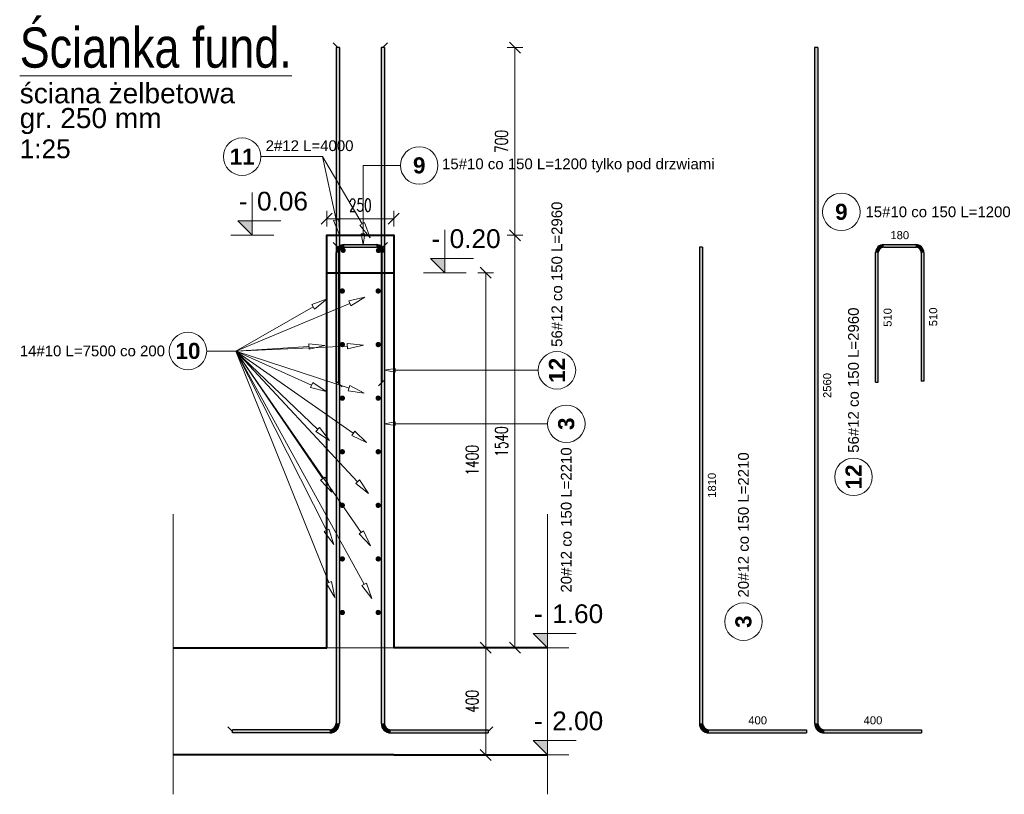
# Model space of a CAD drawing. Extents: x -1474 to 242612, y -5719 to 75879.
# Tile 9 of 12: x 112982 to 116657, y 1401 to 4293. Entities that reach past the tile are written whole.
import ezdxf
from ezdxf.enums import TextEntityAlignment as Align

# ---------------------------------------------------------------- set-up
doc = ezdxf.new("R2010")
doc.units = 0
doc.header["$LTSCALE"] = 8
doc.header["$MEASUREMENT"] = 0
doc.linetypes.add('HIDDEN', pattern=[0.375, 0.25, -0.125])
for name, color, linetype, lineweight in [('P-Linia1', 3, 'Continuous', 40), ('P-Opis', 1, 'Continuous', 18), ('P-Przerywana', 13, 'HIDDEN', 9), ('P-Wymiar', 254, 'Continuous', 9)]:
    doc.layers.add(name, color=color, linetype=linetype, lineweight=lineweight)
for name, color, linetype in [('RCAD_kształt pręta', 7, 'Continuous'), ('RCAD_opis kształtu pręta', 7, 'Continuous'), ('RCAD_opis rozkładu', 7, 'Continuous'), ('RCAD_pręt wyrzucony', 130, 'Continuous'), ('RCAD_pręty punktowe', 7, 'Continuous'), ('RCAD_symbole graficzne', 7, 'Continuous')]:
    doc.layers.add(name, color=color, linetype=linetype)
doc.styles.add('_Fd Opis', font='arial.ttf')
doc.styles.add('ROMANS', font='romans.shx', dxfattribs={"width": 0.7})
doc.styles.add('style1', font='arial.ttf')
doc.styles.add('style3', font='arialbd.ttf')
doc.dimstyles.new('A25', dxfattribs={"dimscale": 27, "dimtxt": 1.75, "dimasz": 0.06, "dimexe": 0, "dimexo": 0, "dimgap": 1, "dimtad": 1, "dimdec": 4, "dimrnd": 0.1, "dimdsep": 46, "dimtxsty": 'ROMANS', "dimblk": '[[[[[[[[', "dimcen": 2, "dimdle": 2, "dimse1": 1, "dimse2": 1, "dimclrd": 256, "dimclrt": 1, "dimadec": 0, "dimazin": 0, "dimtfac": 1, "dimtdec": 4, "dimtix": 1, "dimtmove": 2, "dimatfit": 3, "dimldrblk": '[[[[[[[[', "dimfxl": 0, "dimtvp": 0.6, "dimtolj": 1, "dimlwd": -1, "dimarcsym": 0})

# ---------------------------------------------------------------- blocks, each defined once
blk = doc.blocks.new('[[[[[[[[')
at = {"layer": 'P-Wymiar'}
for p, q in [((-12.7, -12.7), (12.7, 12.7)), ((0, 0), (-4.6, 0)), ((0, 18), (0, -18))]:
    blk.add_line(p, q, dxfattribs=at)
blk = doc.blocks.new('*D157')
at = {"layer": 'Defpoints', "color": 0, "transparency": 16777216}
for p in [(114377.9, 3488.3), (114830.3, 3488.3), (114377.9, 1948.3)]:
    blk.add_point(p, dxfattribs=at)
at = {"layer": 'P-Wymiar', "transparency": 16777216}
blk.add_line((114830.3, 1949.9), (114830.3, 3486.7), dxfattribs=at)
at = {"layer": 'P-Wymiar', "transparency": 16777216, "xscale": 1.62, "yscale": 1.62, "zscale": 1.62}
for p, rotation in [((114830.3, 3488.3), 90), ((114830.3, 1948.3), 270)]:
    blk.add_blockref('[[[[[[[[', p, dxfattribs=dict(at, rotation=rotation))
at = {"layer": 'P-Wymiar', "color": 1, "transparency": 16777216, "insert": (114779.6, 2718.3), "char_height": 47.25, "attachment_point": 5, "rotation": 90, "style": 'ROMANS'}
blk.add_mtext('\\A1;1540', dxfattribs=at)
blk = doc.blocks.new('*D158')
at = {"layer": 'Defpoints', "color": 0, "transparency": 16777216}
for p in [(114377.9, 3549.9), (114127.9, 3488.3), (114377.9, 3488.3)]:
    blk.add_point(p, dxfattribs=at)
at = {"layer": 'P-Wymiar', "transparency": 16777216}
blk.add_line((114129.5, 3549.9), (114376.3, 3549.9), dxfattribs=at)
at = {"layer": 'P-Wymiar', "transparency": 16777216, "xscale": 1.62, "yscale": 1.62, "zscale": 1.62, "rotation": 180}
blk.add_blockref('[[[[[[[[', (114127.9, 3549.9), dxfattribs=at)
at = {"layer": 'P-Wymiar', "transparency": 16777216, "xscale": 1.62, "yscale": 1.62, "zscale": 1.62}
blk.add_blockref('[[[[[[[[', (114377.9, 3549.9), dxfattribs=at)
at = {"layer": 'P-Wymiar', "color": 1, "transparency": 16777216, "insert": (114252.9, 3600.5), "char_height": 47.25, "attachment_point": 5, "style": 'ROMANS'}
blk.add_mtext('\\A1;250', dxfattribs=at)
blk = doc.blocks.new('*D179')
at = {"layer": 'Defpoints', "color": 0, "transparency": 16777216}
for p in [(114377.9, 3348.3), (114377.9, 1948.3), (114721.2, 1948.3)]:
    blk.add_point(p, dxfattribs=at)
at = {"layer": 'P-Wymiar', "transparency": 16777216}
blk.add_line((114721.2, 3346.7), (114721.2, 1949.9), dxfattribs=at)
at = {"layer": 'P-Wymiar', "transparency": 16777216, "xscale": 1.62, "yscale": 1.62, "zscale": 1.62}
for p, rotation in [((114721.2, 3348.3), 90), ((114721.2, 1948.3), 270)]:
    blk.add_blockref('[[[[[[[[', p, dxfattribs=dict(at, rotation=rotation))
at = {"layer": 'P-Wymiar', "color": 1, "transparency": 16777216, "insert": (114670.6, 2648.3), "char_height": 47.25, "attachment_point": 5, "rotation": 90, "style": 'ROMANS'}
blk.add_mtext('\\A1;1400', dxfattribs=at)
blk = doc.blocks.new('*D180')
at = {"layer": 'Defpoints', "color": 0, "transparency": 16777216}
for p in [(114774.4, 1948.3), (114721.2, 1548.3), (114760.5, 1548.3)]:
    blk.add_point(p, dxfattribs=at)
at = {"layer": 'P-Wymiar', "transparency": 16777216}
blk.add_line((114721.2, 1946.7), (114721.2, 1549.9), dxfattribs=at)
at = {"layer": 'P-Wymiar', "transparency": 16777216, "xscale": 1.62, "yscale": 1.62, "zscale": 1.62}
for p, rotation in [((114721.2, 1948.3), 90), ((114721.2, 1548.3), 270)]:
    blk.add_blockref('[[[[[[[[', p, dxfattribs=dict(at, rotation=rotation))
at = {"layer": 'P-Wymiar', "color": 1, "transparency": 16777216, "insert": (114670.6, 1748.3), "char_height": 47.25, "attachment_point": 5, "rotation": 90, "style": 'ROMANS'}
blk.add_mtext('\\A1;400', dxfattribs=at)
blk = doc.blocks.new('*D181')
at = {"layer": 'Defpoints', "color": 0, "transparency": 16777216}
for p in [(114330.9, 4188.3), (114830.3, 4188.3), (114377.9, 3488.3)]:
    blk.add_point(p, dxfattribs=at)
at = {"layer": 'P-Wymiar', "transparency": 16777216}
blk.add_line((114830.3, 3489.9), (114830.3, 4186.7), dxfattribs=at)
at = {"layer": 'P-Wymiar', "transparency": 16777216, "xscale": 1.62, "yscale": 1.62, "zscale": 1.62}
for p, rotation in [((114830.3, 4188.3), 90), ((114830.3, 3488.3), 270)]:
    blk.add_blockref('[[[[[[[[', p, dxfattribs=dict(at, rotation=rotation))
at = {"layer": 'P-Wymiar', "color": 1, "transparency": 16777216, "insert": (114779.6, 3838.3), "char_height": 47.25, "attachment_point": 5, "rotation": 90, "style": 'ROMANS'}
blk.add_mtext('\\A1;700', dxfattribs=at)

msp = doc.modelspace()

# ---------------------------------------------------------------- hatches: boundary and pattern name
h = msp.add_hatch(color=1)
edge = h.paths.add_edge_path(flags=0)
edge.add_arc((114185.88395, 3280.03119), 10, 0, 360, ccw=False)
h = msp.add_hatch(color=1)
edge = h.paths.add_edge_path(flags=0)
edge.add_arc((114319.88395, 3280.03119), 10, 0, 360, ccw=False)
h = msp.add_hatch(color=1)
edge = h.paths.add_edge_path(flags=0)
edge.add_arc((114185.88395, 3080.03119), 10, 0, 360, ccw=False)
h = msp.add_hatch(color=1)
edge = h.paths.add_edge_path(flags=0)
edge.add_arc((114319.88395, 3080.03119), 10, 0, 360, ccw=False)
h = msp.add_hatch(color=1)
edge = h.paths.add_edge_path(flags=0)
edge.add_arc((114185.88395, 2880.03119), 10, 0, 360, ccw=False)
h = msp.add_hatch(color=1)
edge = h.paths.add_edge_path(flags=0)
edge.add_arc((114319.88395, 2880.03119), 10, 0, 360, ccw=False)
h = msp.add_hatch(color=1)
edge = h.paths.add_edge_path(flags=0)
edge.add_arc((114185.88395, 2680.03119), 10, 0, 360, ccw=False)
h = msp.add_hatch(color=1)
edge = h.paths.add_edge_path(flags=0)
edge.add_arc((114319.88395, 2680.03119), 10, 0, 360, ccw=False)
h = msp.add_hatch(color=1)
edge = h.paths.add_edge_path(flags=0)
edge.add_arc((114185.88395, 2480.03119), 10, 0, 360, ccw=False)
h = msp.add_hatch(color=1)
edge = h.paths.add_edge_path(flags=0)
edge.add_arc((114319.88395, 2480.03119), 10, 0, 360, ccw=False)
h = msp.add_hatch(color=1)
edge = h.paths.add_edge_path(flags=0)
edge.add_arc((114185.88395, 2280.03119), 10, 0, 360, ccw=False)
h = msp.add_hatch(color=1)
edge = h.paths.add_edge_path(flags=0)
edge.add_arc((114319.88395, 2280.03119), 10, 0, 360, ccw=False)
h = msp.add_hatch(color=1)
edge = h.paths.add_edge_path(flags=0)
edge.add_arc((114185.88395, 2080.03119), 10, 0, 360, ccw=False)
h = msp.add_hatch(color=1)
edge = h.paths.add_edge_path(flags=0)
edge.add_arc((114319.88395, 2080.03119), 10, 0, 360, ccw=False)
at = {"layer": 'RCAD_kształt pręta'}
for points in [[(114162.88395, 4188.3024), (114174.88395, 4188.3024), (114174.88395, 1666.3024), (114162.88395, 1666.3024)], [(114330.88395, 4188.3024), (114342.88395, 4188.3024), (114342.88395, 1666.3024), (114330.88395, 1666.3024)], [(114162.88395, 3443.3024), (114174.88395, 3443.3024), (114174.88395, 1666.3024), (114162.88395, 1666.3024)], [(114172.88395, 2939.34576), (114162.88395, 2939.34576), (114162.88395, 3423.3024), (114172.88395, 3423.3024)], [(114192.88395, 3443.3024), (114192.88395, 3453.3024), (114312.88395, 3453.3024), (114312.88395, 3443.3024)], [(114330.88395, 3443.3024), (114342.88395, 3443.3024), (114342.88395, 1666.3024), (114330.88395, 1666.3024)], [(114332.88395, 3423.3024), (114342.88395, 3423.3024), (114342.88395, 2943.61856), (114332.88395, 2943.61856)], [(114138.88395, 1642.3024), (114138.88395, 1630.3024), (113775.49265, 1630.3024), (113775.49265, 1642.3024)], [(114138.88395, 1642.3024), (114138.88395, 1630.3024), (113775.49265, 1630.3024), (113775.49265, 1642.3024)], [(114366.88395, 1630.3024), (114366.88395, 1642.3024), (114730.27525, 1642.3024), (114730.27525, 1630.3024)], [(114366.88395, 1630.3024), (114366.88395, 1642.3024), (114730.27525, 1642.3024), (114730.27525, 1630.3024)]]:
    msp.add_hatch(color=4, dxfattribs=at).paths.add_polyline_path(points, flags=0)
h = msp.add_hatch(color=4, dxfattribs=at)
edge = h.paths.add_edge_path(flags=0)
edge.add_line((114192.88395, 3453.3024), (114192.88395, 3443.3024))
edge.add_arc((114192.88395, 3423.3024), 20, 90, 180)
edge.add_line((114172.88395, 3423.3024), (114162.88395, 3423.3024))
edge.add_arc((114192.88395, 3423.3024), 30, 450, 540, ccw=False)
h = msp.add_hatch(color=4, dxfattribs=at)
edge = h.paths.add_edge_path(flags=0)
edge.add_line((114342.88395, 3423.3024), (114332.88395, 3423.3024))
edge.add_arc((114312.88395, 3423.3024), 20, -0.00000001, 90)
edge.add_line((114312.88395, 3443.3024), (114312.88395, 3453.3024))
edge.add_arc((114312.88395, 3423.3024), 30, 359.99999999, 450, ccw=False)
h = msp.add_hatch(color=4, dxfattribs=at)
edge = h.paths.add_edge_path(flags=0)
edge.add_line((114138.88395, 1630.3024), (114138.88395, 1642.3024))
edge.add_arc((114138.88395, 1666.3024), 24, -90, -0.00000001)
edge.add_line((114162.88395, 1666.3024), (114174.88395, 1666.3024))
edge.add_arc((114138.88395, 1666.3024), 36, 270, 359.99999999, ccw=False)
h = msp.add_hatch(color=4, dxfattribs=at)
edge = h.paths.add_edge_path(flags=0)
edge.add_line((114138.88395, 1630.3024), (114138.88395, 1642.3024))
edge.add_arc((114138.88395, 1666.3024), 24, -90, -0.00000001)
edge.add_line((114162.88395, 1666.3024), (114174.88395, 1666.3024))
edge.add_arc((114138.88395, 1666.3024), 36, 270, 359.99999999, ccw=False)
h = msp.add_hatch(color=4, dxfattribs=at)
edge = h.paths.add_edge_path(flags=0)
edge.add_line((114330.88395, 1666.3024), (114342.88395, 1666.3024))
edge.add_arc((114366.88395, 1666.3024), 24, -179.99999999, -90)
edge.add_line((114366.88395, 1642.3024), (114366.88395, 1630.3024))
edge.add_arc((114366.88395, 1666.3024), 36, 180.00000001, 270, ccw=False)
h = msp.add_hatch(color=4, dxfattribs=at)
edge = h.paths.add_edge_path(flags=0)
edge.add_line((114330.88395, 1666.3024), (114342.88395, 1666.3024))
edge.add_arc((114366.88395, 1666.3024), 24, -179.99999999, -90)
edge.add_line((114366.88395, 1642.3024), (114366.88395, 1630.3024))
edge.add_arc((114366.88395, 1666.3024), 36, 180.00000001, 270, ccw=False)
at = {"layer": 'RCAD_pręt wyrzucony'}
for points in [[(115948.92489, 4188.3024), (115960.92489, 4188.3024), (115960.92489, 1666.3024), (115948.92489, 1666.3024)], [(115518.51799, 3443.3024), (115530.51799, 3443.3024), (115530.51799, 1666.3024), (115518.51799, 1666.3024)], [(116186.56935, 2939.34576), (116176.56935, 2939.34576), (116176.56935, 3423.3024), (116186.56935, 3423.3024)], [(116206.56935, 3443.3024), (116206.56935, 3453.3024), (116326.56935, 3453.3024), (116326.56935, 3443.3024)], [(116346.56935, 3423.3024), (116356.56935, 3423.3024), (116356.56935, 2943.61856), (116346.56935, 2943.61856)], [(115554.51799, 1630.3024), (115554.51799, 1642.3024), (115917.90929, 1642.3024), (115917.90929, 1630.3024)], [(115984.92489, 1630.3024), (115984.92489, 1642.3024), (116348.31619, 1642.3024), (116348.31619, 1630.3024)]]:
    msp.add_hatch(color=4, dxfattribs=at).paths.add_polyline_path(points, flags=0)
h = msp.add_hatch(color=4, dxfattribs=at)
edge = h.paths.add_edge_path(flags=0)
edge.add_line((116206.56935, 3453.3024), (116206.56935, 3443.3024))
edge.add_arc((116206.56935, 3423.3024), 20, 90, 180)
edge.add_line((116186.56935, 3423.3024), (116176.56935, 3423.3024))
edge.add_arc((116206.56935, 3423.3024), 30, 450, 540, ccw=False)
h = msp.add_hatch(color=4, dxfattribs=at)
edge = h.paths.add_edge_path(flags=0)
edge.add_line((116356.56935, 3423.3024), (116346.56935, 3423.3024))
edge.add_arc((116326.56935, 3423.3024), 20, -0.00000001, 90)
edge.add_line((116326.56935, 3443.3024), (116326.56935, 3453.3024))
edge.add_arc((116326.56935, 3423.3024), 30, 359.99999999, 450, ccw=False)
h = msp.add_hatch(color=4, dxfattribs=at)
edge = h.paths.add_edge_path(flags=0)
edge.add_line((115518.51799, 1666.3024), (115530.51799, 1666.3024))
edge.add_arc((115554.51799, 1666.3024), 24, -179.99999999, -90)
edge.add_line((115554.51799, 1642.3024), (115554.51799, 1630.3024))
edge.add_arc((115554.51799, 1666.3024), 36, 180.00000001, 270, ccw=False)
h = msp.add_hatch(color=4, dxfattribs=at)
edge = h.paths.add_edge_path(flags=0)
edge.add_line((115948.92489, 1666.3024), (115960.92489, 1666.3024))
edge.add_arc((115984.92489, 1666.3024), 24, -179.99999999, -90)
edge.add_line((115984.92489, 1642.3024), (115984.92489, 1630.3024))
edge.add_arc((115984.92489, 1666.3024), 36, 180.00000001, 270, ccw=False)
at = {"layer": 'RCAD_pręty punktowe'}
h = msp.add_hatch(color=1, dxfattribs=at)
edge = h.paths.add_edge_path(flags=0)
edge.add_arc((114189.01901, 3432.16873), 10, 0, 360, ccw=False)
h = msp.add_hatch(color=1, dxfattribs=at)
edge = h.paths.add_edge_path(flags=0)
edge.add_arc((114320.91339, 3431.33436), 10, 0, 360, ccw=False)
at = {"layer": 'RCAD_symbole graficzne'}
for points in [[(113796.354, 3541.63574), (113849.68734, 3488.3024), (113849.68734, 3541.63574)], [(114515.43099, 3401.63574), (114568.76432, 3348.3024), (114568.76432, 3401.63574)], [(114898.33998, 2001.63574), (114951.67331, 1948.3024), (114951.67331, 2001.63574)], [(114898.33998, 1601.63574), (114951.67331, 1548.3024), (114951.67331, 1601.63574)]]:
    msp.add_hatch(color=1, dxfattribs=at).paths.add_polyline_path(points, flags=0)

# ---------------------------------------------------------------- linework, layer by layer
at = {"layer": 'P-Linia1'}
for points in [[(114127.88395, 1948.3024), (114127.88395, 3488.3024), (114377.88395, 3488.3024), (114377.88395, 1948.3024)], [(114127.88395, 3348.3024), (114377.88395, 3348.3024)], [(113554.09458, 1948.3024), (114127.88395, 1948.3024)], [(114951.67331, 1948.3024), (114377.88395, 1948.3024)], [(114127.88395, 1548.3024), (113554.09458, 1548.3024)], [(114377.88395, 1548.3024), (114127.88395, 1548.3024)], [(114377.88395, 1548.3024), (114951.67331, 1548.3024)]]:
    msp.add_lwpolyline(points, dxfattribs=at)
at = {"layer": 'P-Przerywana'}
for points in [[(113554.09458, 2446.92962), (113554.09458, 1401.37215)], [(114951.67331, 2446.92962), (114951.67331, 1401.37215)], [(114377.88395, 1948.3024), (114127.88395, 1948.3024)]]:
    msp.add_lwpolyline(points, dxfattribs=at)
at = {"layer": 'RCAD_kształt pręta', "color": 2, "lineweight": 5}
for p, q in [((114168.88395, 4188.3024), (114151.38395, 4205.8024)), ((114336.88395, 4188.3024), (114354.38395, 4205.8024)), ((114168.88395, 3443.3024), (114151.38395, 3460.8024)), ((114336.88395, 3443.3024), (114354.38395, 3460.8024)), ((114337.88395, 2943.61856), (114320.38395, 2926.11856)), ((114167.88395, 2939.34576), (114185.38395, 2921.84576)), ((113775.49265, 1636.3024), (113757.99265, 1653.8024)), ((113775.49265, 1636.3024), (113757.99265, 1653.8024)), ((114730.27525, 1636.3024), (114747.77525, 1653.8024)), ((114730.27525, 1636.3024), (114747.77525, 1653.8024))]:
    msp.add_line(p, q, dxfattribs=at)
at = {"layer": 'RCAD_kształt pręta', "color": 4}
for p, q in [((114162.88395, 4188.3024), (114162.88395, 1666.3024)), ((114174.88395, 4188.3024), (114162.88395, 4188.3024)), ((114174.88395, 4188.3024), (114174.88395, 1666.3024)), ((114330.88395, 4188.3024), (114330.88395, 1666.3024)), ((114342.88395, 4188.3024), (114330.88395, 4188.3024)), ((114342.88395, 4188.3024), (114342.88395, 1666.3024)), ((114162.88395, 3443.3024), (114162.88395, 1666.3024)), ((114174.88395, 3443.3024), (114162.88395, 3443.3024)), ((114162.88395, 2939.34576), (114162.88395, 3423.3024)), ((114172.88395, 2939.34576), (114172.88395, 3423.3024)), ((114174.88395, 3443.3024), (114174.88395, 1666.3024)), ((114192.88395, 3453.3024), (114312.88395, 3453.3024)), ((114192.88395, 3443.3024), (114312.88395, 3443.3024)), ((114330.88395, 3443.3024), (114330.88395, 1666.3024)), ((114342.88395, 3443.3024), (114330.88395, 3443.3024)), ((114332.88395, 3423.3024), (114332.88395, 2943.61856)), ((114342.88395, 3443.3024), (114342.88395, 1666.3024)), ((114342.88395, 3423.3024), (114342.88395, 2943.61856)), ((114342.88395, 2943.61856), (114332.88395, 2943.61856)), ((114162.88395, 2939.34576), (114172.88395, 2939.34576)), ((114138.88395, 1642.3024), (113775.49265, 1642.3024)), ((113775.49265, 1630.3024), (113775.49265, 1642.3024)), ((114138.88395, 1642.3024), (113775.49265, 1642.3024)), ((113775.49265, 1630.3024), (113775.49265, 1642.3024)), ((114138.88395, 1630.3024), (113775.49265, 1630.3024)), ((114138.88395, 1630.3024), (113775.49265, 1630.3024)), ((114366.88395, 1642.3024), (114730.27525, 1642.3024)), ((114366.88395, 1642.3024), (114730.27525, 1642.3024)), ((114366.88395, 1630.3024), (114730.27525, 1630.3024)), ((114366.88395, 1630.3024), (114730.27525, 1630.3024)), ((114730.27525, 1642.3024), (114730.27525, 1630.3024)), ((114730.27525, 1642.3024), (114730.27525, 1630.3024))]:
    msp.add_line(p, q, dxfattribs=at)
for centre, radius, start, end in [((114192.88395, 3423.3024), 30, 90, 180), ((114192.88395, 3423.3024), 20, 90, 180), ((114312.88395, 3423.3024), 30, 359.99999999, 90), ((114312.88395, 3423.3024), 20, 359.99999999, 90), ((114138.88395, 1666.3024), 24, 270, 359.99999999), ((114138.88395, 1666.3024), 36, 270, 359.99999999), ((114138.88395, 1666.3024), 24, 270, 359.99999999), ((114138.88395, 1666.3024), 36, 270, 359.99999999), ((114366.88395, 1666.3024), 36, 180.00000001, 270), ((114366.88395, 1666.3024), 36, 180.00000001, 270), ((114366.88395, 1666.3024), 24, 180.00000001, 270), ((114366.88395, 1666.3024), 24, 180.00000001, 270)]:
    msp.add_arc(centre, radius, start, end, dxfattribs=at)
at = {"layer": 'RCAD_opis kształtu pręta', "color": 8, "lineweight": 0}
for p, q in [((114263.44692, 3748.52581), (114263.44692, 3493.3024)), ((114263.44692, 3748.52581), (114402.99411, 3748.52581)), ((114263.44692, 3453.3024), (114256.78026, 3493.3024)), ((114270.11359, 3493.3024), (114256.78026, 3493.3024)), ((114270.11359, 3493.3024), (114263.44692, 3453.3024)), ((114342.88395, 2983.99033), (114382.88395, 2990.65699)), ((114382.88395, 2977.32366), (114342.88395, 2983.99033)), ((114382.88395, 2977.32366), (114382.88395, 2990.65699)), ((114528.61838, 2983.99033), (114382.88395, 2983.99033)), ((114528.61838, 2983.99033), (114916.96917, 2983.99033)), ((114342.88395, 2784.40513), (114382.88395, 2791.07179)), ((114382.88395, 2777.73846), (114342.88395, 2784.40513)), ((114382.88395, 2777.73846), (114382.88395, 2791.07179)), ((114493.61838, 2784.40513), (114382.88395, 2784.40513)), ((114493.61838, 2784.40513), (114951.96917, 2784.40513))]:
    msp.add_line(p, q, dxfattribs=at)
for centre in [(114472.99411, 3748.52581), (114986.96917, 2983.99033), (115021.96917, 2784.40513)]:
    msp.add_circle(centre, 70, dxfattribs=at)
at = {"layer": 'RCAD_opis rozkładu', "color": 8, "lineweight": 0}
for p, q in [((114111.37171, 3781.4541), (113881.95611, 3781.4541)), ((114111.37171, 3781.4541), (114163.25948, 3545.37132)), ((114111.37171, 3781.4541), (114259.80339, 3530.60859)), ((114173.02636, 3547.51794), (114153.4926, 3543.22469)), ((114176.13925, 3486.77002), (114153.4926, 3543.22469)), ((114173.02636, 3547.51794), (114176.13925, 3486.77002)), ((114268.40958, 3535.70109), (114251.19721, 3525.51609)), ((114268.40958, 3535.70109), (114290.35839, 3478.97147)), ((114290.35839, 3478.97147), (114251.19721, 3525.51609)), ((114071.7059, 3229.23597), (114128.77327, 3250.29102)), ((114128.77327, 3250.29102), (114081.61929, 3211.86575)), ((114210.29559, 3243.02431), (114269.51622, 3256.91377)), ((114210.29559, 3243.02431), (114218.0014, 3224.5684)), ((114269.51622, 3256.91377), (114218.0014, 3224.5684)), ((113788.39743, 3056.03463), (114214.14849, 3233.79636)), ((113788.39743, 3056.03463), (114076.66259, 3220.55086)), ((114071.7059, 3229.23597), (114081.61929, 3211.86575)), ((113788.39743, 3056.03463), (113679.67884, 3056.03463)), ((113788.39743, 3056.03463), (114205.00381, 3074.66905)), ((113788.39743, 3056.03463), (114061.10761, 3072.70808)), ((113788.39743, 3056.03463), (114136.11209, 2191.36618)), ((113788.39743, 3056.03463), (114126.72379, 2387.11376)), ((113788.39743, 3056.03463), (114113.3121, 2579.19794)), ((113788.39743, 3056.03463), (114094.23109, 2763.04493)), ((113788.39743, 3056.03463), (114071.3892, 2929.13211)), ((113788.39743, 3056.03463), (114210.86309, 2917.43765)), ((113788.39743, 3056.03463), (114226.61597, 2748.90356)), ((113788.39743, 3056.03463), (114243.09679, 2567.84269)), ((113788.39743, 3056.03463), (114256.64297, 2378.73867)), ((113788.39743, 3056.03463), (114267.07979, 2185.19144)), ((114060.49735, 3082.68944), (114120.99578, 3076.36963)), ((114060.49735, 3082.68944), (114061.71786, 3062.72672)), ((114120.99578, 3076.36963), (114061.71786, 3062.72672)), ((114204.55697, 3084.65907), (114264.94388, 3077.35012)), ((114204.55697, 3084.65907), (114205.45065, 3064.67904)), ((114264.94388, 3077.35012), (114205.45065, 3064.67904)), ((114075.48095, 2938.25667), (114067.29746, 2920.00755)), ((114126.13658, 2904.58165), (114067.29746, 2920.00755)), ((114075.48095, 2938.25667), (114126.13658, 2904.58165)), ((114213.98029, 2926.93939), (114207.74588, 2907.93591)), ((114267.87352, 2898.73442), (114207.74588, 2907.93591)), ((114213.98029, 2926.93939), (114267.87352, 2898.73442)), ((114101.1489, 2770.266), (114087.31327, 2755.82386)), ((114101.1489, 2770.266), (114137.55752, 2721.53806)), ((114232.35533, 2757.09256), (114220.8766, 2740.71456)), ((114232.35533, 2757.09256), (114275.74996, 2714.46737)), ((114137.55752, 2721.53806), (114087.31327, 2755.82386)), ((114275.74996, 2714.46737), (114220.8766, 2740.71456)), ((114121.576, 2584.82893), (114105.04821, 2573.56696)), ((114147.09803, 2529.61456), (114105.04821, 2573.56696)), ((114121.576, 2584.82893), (114147.09803, 2529.61456)), ((114250.41441, 2574.65828), (114235.77916, 2561.02709)), ((114250.41441, 2574.65828), (114283.99037, 2523.93694)), ((114283.99037, 2523.93694), (114235.77916, 2561.02709)), ((114135.64734, 2391.62711), (114117.80025, 2382.60041)), ((114135.64734, 2391.62711), (114153.80387, 2333.57247)), ((114153.80387, 2333.57247), (114117.80025, 2382.60041)), ((114264.86859, 2384.42542), (114248.41734, 2373.05193)), ((114290.76346, 2329.38493), (114248.41734, 2373.05193)), ((114264.86859, 2384.42542), (114290.76346, 2329.38493)), ((114145.39001, 2195.09717), (114126.83418, 2187.63519)), ((114158.49802, 2135.69868), (114126.83418, 2187.63519)), ((114145.39001, 2195.09717), (114158.49802, 2135.69868)), ((114275.84314, 2190.00845), (114258.31643, 2180.37443)), ((114295.98187, 2132.61131), (114258.31643, 2180.37443)), ((114275.84314, 2190.00845), (114295.98187, 2132.61131))]:
    msp.add_line(p, q, dxfattribs=at)
for centre in [(113811.95611, 3781.4541), (113609.67884, 3056.03463)]:
    msp.add_circle(centre, 70, dxfattribs=at)
at = {"layer": 'RCAD_pręt wyrzucony', "color": 4}
for p, q in [((115948.92489, 4188.3024), (115948.92489, 1666.3024)), ((115960.92489, 4188.3024), (115948.92489, 4188.3024)), ((115960.92489, 4188.3024), (115960.92489, 1666.3024)), ((115518.51799, 3443.3024), (115518.51799, 1666.3024)), ((115530.51799, 3443.3024), (115518.51799, 3443.3024)), ((115530.51799, 3443.3024), (115530.51799, 1666.3024)), ((116176.56935, 2939.34576), (116176.56935, 3423.3024)), ((116186.56935, 2939.34576), (116186.56935, 3423.3024)), ((116206.56935, 3453.3024), (116326.56935, 3453.3024)), ((116206.56935, 3443.3024), (116326.56935, 3443.3024)), ((116346.56935, 3423.3024), (116346.56935, 2943.61856)), ((116356.56935, 3423.3024), (116356.56935, 2943.61856)), ((116356.56935, 2943.61856), (116346.56935, 2943.61856)), ((116176.56935, 2939.34576), (116186.56935, 2939.34576)), ((115554.51799, 1642.3024), (115917.90929, 1642.3024)), ((115554.51799, 1630.3024), (115917.90929, 1630.3024)), ((115917.90929, 1642.3024), (115917.90929, 1630.3024)), ((115984.92489, 1642.3024), (116348.31619, 1642.3024)), ((115984.92489, 1630.3024), (116348.31619, 1630.3024)), ((116348.31619, 1642.3024), (116348.31619, 1630.3024))]:
    msp.add_line(p, q, dxfattribs=at)
at = {"layer": 'RCAD_pręt wyrzucony', "color": 8, "lineweight": 0}
for centre in [(116048.62457, 3575.27925), (116094.13443, 2586.14154), (115683.35683, 2045.82631)]:
    msp.add_circle(centre, 70, dxfattribs=at)
at = {"layer": 'RCAD_pręt wyrzucony', "color": 4}
for centre, radius, start, end in [((116206.56935, 3423.3024), 30, 90, 180), ((116206.56935, 3423.3024), 20, 90, 180), ((116326.56935, 3423.3024), 30, 359.99999999, 90), ((116326.56935, 3423.3024), 20, 359.99999999, 90), ((115554.51799, 1666.3024), 36, 180.00000001, 270), ((115554.51799, 1666.3024), 24, 180.00000001, 270), ((115984.92489, 1666.3024), 36, 180.00000001, 270), ((115984.92489, 1666.3024), 24, 180.00000001, 270)]:
    msp.add_arc(centre, radius, start, end, dxfattribs=at)
at = {"layer": 'RCAD_symbole graficzne', "color": 1, "lineweight": 0}
for p, q in [((113849.68734, 3488.3024), (113849.68734, 3648.3024)), ((113956.354, 3541.63574), (113796.354, 3541.63574)), ((113796.354, 3541.63574), (113849.68734, 3488.3024)), ((114568.76432, 3348.3024), (114568.76432, 3508.3024)), ((113929.68734, 3488.3024), (113769.68734, 3488.3024)), ((114675.43099, 3401.63574), (114515.43099, 3401.63574)), ((114515.43099, 3401.63574), (114568.76432, 3348.3024)), ((114648.76432, 3348.3024), (114488.76432, 3348.3024)), ((114951.67331, 1948.3024), (114951.67331, 2108.3024)), ((115058.33998, 2001.63574), (114898.33998, 2001.63574)), ((114898.33998, 2001.63574), (114951.67331, 1948.3024)), ((115031.67331, 1948.3024), (114871.67331, 1948.3024)), ((114951.67331, 1548.3024), (114951.67331, 1708.3024)), ((115058.33998, 1601.63574), (114898.33998, 1601.63574)), ((114898.33998, 1601.63574), (114951.67331, 1548.3024)), ((115031.67331, 1548.3024), (114871.67331, 1548.3024))]:
    msp.add_line(p, q, dxfattribs=at)

# ---------------------------------------------------------------- texts
at = {"layer": 'P-Opis', "attachment_point": 4, "style": '_Fd Opis'}
for s, insert, char_height, width in [('{\\W0.8;\\LŚcianka fund.}', (112981.63219, 4187.63321), 150, 3189.7222801), ('ściana żelbetowa', (112981.63219, 4017.61238), 75, 803.7687585), ('gr. 250 mm', (112981.63219, 3914.23384), 75, 529.8601637)]:
    msp.add_mtext(s, dxfattribs=dict(at, insert=insert, char_height=char_height, width=width))
at = {"layer": 'P-Opis', "insert": (112981.63219, 3810.30985), "char_height": 70, "attachment_point": 4, "style": '_Fd Opis'}
msp.add_mtext('1:25', dxfattribs=at)
at = {"layer": 'RCAD_opis kształtu pręta', "color": 1, "attachment_point": 5}
for s, insert, char_height, style in [('9', (114472.99411, 3748.52581), 60, 'style3'), ('15#10 co 150 L=1200 tylko pod drzwiami', (115066.74581, 3748.52581), 40, 'style1')]:
    msp.add_mtext(s, dxfattribs=dict(at, insert=insert, char_height=char_height, style=style))
at = {"layer": 'RCAD_opis kształtu pręta', "color": 1, "attachment_point": 5, "rotation": 90}
for s, insert, char_height, style in [('56#12 co 150 L=2960', (114986.96917, 3342.61243), 40, 'style1'), ('12', (114986.96917, 2983.99033), 60, 'style3'), ('3', (115021.96917, 2784.40513), 60, 'style3'), ('20#12 co 150 L=2210', (115021.96917, 2425.44196), 40, 'style1')]:
    msp.add_mtext(s, dxfattribs=dict(at, insert=insert, char_height=char_height, style=style))
at = {"layer": 'RCAD_opis rozkładu', "color": 2, "char_height": 40, "attachment_point": 5, "style": 'style1'}
for s, insert in [('2#12 L=4000', (114063.72965, 3822.13623)), ('14#10 L=7500 co 200', (113252.93941, 3056.03463))]:
    msp.add_mtext(s, dxfattribs=dict(at, insert=insert))
at = {"layer": 'RCAD_opis rozkładu', "color": 1, "char_height": 60, "attachment_point": 5, "style": 'style3'}
for s, insert in [('11', (113811.95611, 3781.4541)), ('10', (113609.67884, 3056.03463))]:
    msp.add_mtext(s, dxfattribs=dict(at, insert=insert))
at = {"layer": 'RCAD_pręt wyrzucony', "color": 1, "attachment_point": 5}
for s, insert, char_height, style in [('9', (116048.62457, 3575.27925), 60, 'style3'), ('180', (116266.56935, 3488.3024), 30, 'style1'), ('400', (115736.21364, 1677.3024), 30, 'style1'), ('400', (116166.62054, 1677.3024), 30, 'style1')]:
    msp.add_mtext(s, dxfattribs=dict(at, insert=insert, char_height=char_height, style=style))
at = {"layer": 'RCAD_pręt wyrzucony', "color": 2, "insert": (116138.62457, 3575.27925), "char_height": 40, "attachment_point": 4, "style": 'style1'}
msp.add_mtext('15#10 co 150 L=1200', dxfattribs=at)
at = {"layer": 'RCAD_pręt wyrzucony', "color": 1, "attachment_point": 5}
for s, insert, char_height, rotation, style in [('510', (116221.56935, 3181.32408), 30, 90, 'style1'), ('510', (116391.56935, 3183.46048), 30, 89.99999999, 'style1'), ('2560', (115995.92489, 2927.3024), 30, 90.00000001, 'style1'), ('12', (116094.13443, 2586.14154), 60, 90, 'style3'), ('1810', (115565.51799, 2554.8024), 30, 90.00000001, 'style1'), ('3', (115683.35683, 2045.82631), 60, 90, 'style3')]:
    msp.add_mtext(s, dxfattribs=dict(at, insert=insert, char_height=char_height, rotation=rotation, style=style))
at = {"layer": 'RCAD_pręt wyrzucony', "color": 2, "char_height": 40, "attachment_point": 4, "rotation": 90, "style": 'style1'}
for s, insert in [('56#12 co 150 L=2960', (116094.13443, 2676.14154)), ('20#12 co 150 L=2210', (115683.35683, 2135.82631))]:
    msp.add_mtext(s, dxfattribs=dict(at, insert=insert))
at = {"layer": 'RCAD_symbole graficzne', "color": 2, "style": 'style1'}
for s, p in [('0.06 ', (113867.46512, 3559.41352)), ('0.20 ', (114586.5421, 3419.41352)), ('1.60 ', (114969.45109, 2019.41352)), ('2.00 ', (114969.45109, 1619.41352))]:
    msp.add_text(s, height=70, dxfattribs=at).set_placement(p, align=Align.BOTTOM_LEFT)
for p in [(113831.90956, 3559.41352), (114550.98654, 3419.41352), (114933.89553, 2019.41352), (114933.89553, 1619.41352)]:
    msp.add_text('-', height=70, dxfattribs=at).set_placement(p, align=Align.BOTTOM_RIGHT)

# ---------------------------------------------------------------- dimensions: what is measured, and where the dimension line sits
at = {"layer": 'P-Wymiar'}
for base, p1, p2, picture, middle in [((114830.25084, 4188.3024), (114377.88395, 3488.3024), (114330.88395, 4188.3024), '*D181', (114779.62584, 3838.3024)), ((114830.25084, 3488.3024), (114377.88395, 1948.3024), (114377.88395, 3488.3024), '*D157', (114779.62584, 2718.3024)), ((114721.24516, 1948.3024), (114377.88395, 3348.3024), (114377.88395, 1948.3024), '*D179', (114670.62016, 2648.3024)), ((114721.24516, 1548.3024), (114774.35529, 1948.3024), (114760.47816, 1548.3024), '*D180', (114670.62016, 1748.3024))]:
    dim = msp.add_linear_dim(base=base, p1=p1, p2=p2, angle=90, dimstyle='A25', dxfattribs=at)
    dim.commit()
    dim.dimension.update_dxf_attribs({"geometry": picture, "text_midpoint": middle})
dim = msp.add_linear_dim(base=(114377.88395, 3549.90022), p1=(114127.88395, 3488.3024), p2=(114377.88395, 3488.3024), dimstyle='A25', dxfattribs=at)
dim.commit()
dim.dimension.update_dxf_attribs({"geometry": '*D158', "text_midpoint": (114252.88395, 3600.52522)})

doc.saveas('drawing.dxf')
